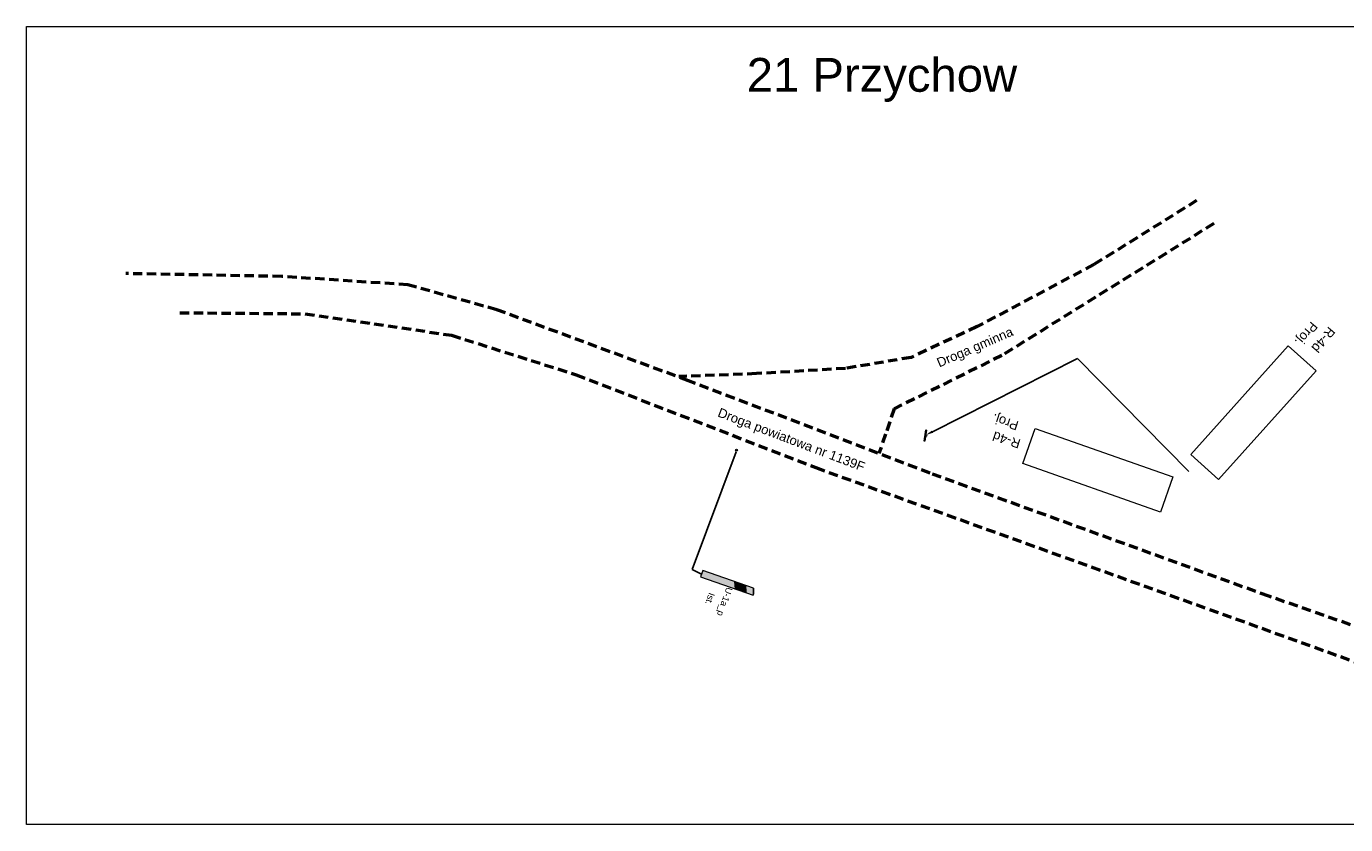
# Model space of a CAD drawing. Header units: millimetres. Extents: x -32728 to 16036, y -21222 to 1675.
# Tile 17 of 58: x 2288 to 2430, y -814 to -729. Entities that reach past the tile are written whole.
import ezdxf
from ezdxf import colors
from ezdxf.entities.mleader import LeaderData, LeaderLine
from ezdxf.math import Vec2, Vec3

# ---------------------------------------------------------------- set-up
doc = ezdxf.new("R2010")
doc.units = ezdxf.units.MM
doc.linetypes.add('2', pattern=[1.5, 1, -0.5])
doc.layers.add('0  podklady', color=250, linetype='Continuous', lineweight=5, plot=False)
doc.layers.add('10 znaki pionowe projektowane', color=1, linetype='Continuous', lineweight=15)
doc.layers.add('znaki pionowe istniejace', color=252, linetype='Continuous', lineweight=13)
doc.layers.add('2 krawedz jezdni', color=7, linetype='2', lineweight=50, true_color=0x000000)
doc.layers.add('4 wymiary', color=7, linetype='Continuous', lineweight=15, true_color=0x000000)
for name, color, linetype, true_color in [('ZWTraffic_Grey_1', 7, 'Continuous', 0x4c4c4c), ('ZWTraffic_Grey_10', 7, 'Continuous', 0x4c4c4c), ('ZWTraffic_Grey_255_255_255', 7, 'Continuous', 0xffffff)]:
    doc.layers.add(name, color=color, linetype=linetype, true_color=true_color)
doc.styles.add('plan', font='arial.ttf', dxfattribs={"height": 1})
doc.styles.get("Standard").update_dxf_attribs({"font": 'arial.ttf'})
picture_1 = doc.add_image_def('image26.png', size_in_pixel=(1884, 892))
picture_2 = doc.add_image_def('image91.png', size_in_pixel=(2967, 756))
picture_3 = doc.add_image_def('image92.png', size_in_pixel=(2967, 756))

# ---------------------------------------------------------------- blocks, each defined once
blk = doc.blocks.new('PustySłupek')
h = blk.add_hatch(color=7)
edge = h.paths.add_edge_path()
edge.add_ellipse((0, 0), major_axis=(5, 0), ratio=1, start_angle=0, end_angle=360)
at = {"color": 7}
blk.add_circle((0, 0), 5, dxfattribs=at)
blk = doc.blocks.new('U-1a_p_')
at = {"layer": 'ZWTraffic_Grey_1'}
h = blk.add_hatch(color=256, dxfattribs=at)
h.paths.add_polyline_path([(18, 643), (18, 843), (60, 860), (60, 660)])
h.paths.add_polyline_path([(-60, 610), (-60, 810), (-18, 827), (-18, 627)])
at = {"layer": 'ZWTraffic_Grey_10'}
h = blk.add_hatch(dxfattribs=at)
h.set_pattern_fill('ANSI31', color=256, scale=0.5, style=0)
h.set_pattern_definition([(45, (65.784, -529.7776), (-1.122532, 1.122532), [])])
h.paths.add_polyline_path([(18, 643), (18, 843), (-18, 827), (-18, 627)])
at = {"layer": 'ZWTraffic_Grey_255_255_255'}
h = blk.add_hatch(color=256, dxfattribs=at)
h.paths.add_polyline_path([(-60, 0), (60, 0), (60, 660), (18, 643), (-18, 627), (-60, 610)])
h.paths.add_polyline_path([(-60, 960), (-60, 810), (-18, 827), (18, 843), (60, 860), (60, 1000), (40, 1000)])
at = {"color": 0}
blk.add_lwpolyline([(-60, 960), (-60, 0), (60, 0), (60, 1000), (40, 1000)], close=True, dxfattribs=at)
at = {"layer": 'ZWTraffic_Grey_255_255_255'}
for p, q in [((40, 1000), (-60, 960)), ((-60, 810), (60, 860)), ((-18, 827), (-18, 627)), ((18, 843), (18, 643)), ((-60, 610), (60, 660))]:
    blk.add_line(p, q, dxfattribs=at)
blk = doc.blocks.new('P_Opis_Pionowe')
at = {"flags": 1}
for tag, p in [('Wielkość', (0, -1.2)), ('Odblaskowość', (0, -2.4)), ('Aktywny', (0, -3.6)), ('Ilość', (0, -4.8)), ('Dodatkowe', (0, -6)), ('Kilometraż', (0, -7.2)), ('NrDrogi', (0, -8.4))]:
    blk.add_attdef(tag, p, '', height=1, dxfattribs=at)
for tag, p in [('Symbol', (0, 0)), ('Stan', (5, 0))]:
    blk.add_attdef(tag, p, '', height=1)
blk = doc.blocks.new('Słupek')
h = blk.add_hatch(color=256)
h.paths.add_polyline_path([(-50, -5), (0, -5), (50, -5), (50, -10), (-50, -10)])
h.paths.add_polyline_path([(5, 0, 1), (-5, 0, 1)])
at = {"color": 7}
blk.add_lwpolyline([(-50, -5), (50, -5), (50, -10), (-50, -10)], close=True, dxfattribs=at)
blk.add_circle((0, 0), 5, dxfattribs=at)

msp = doc.modelspace()

# ---------------------------------------------------------------- linework, layer by layer
at = {"layer": '2 krawedz jezdni', "color": 0}
for points in [[(2413.974, -747.335), (2402.923, -754.202), (2390.374, -760.883), (2383.256, -764.192), (2376.201, -765.378), (2366.618, -765.94), (2358.267, -766.252)], [(2415.815, -749.809), (2393.027, -763.981), (2381.453, -769.717), (2380.517, -772.449), (2379.8, -774.538)], [(2464.509, -804.792), (2421.742, -789.87), (2385.297, -776.643), (2359.321, -766.696), (2338.709, -759.078), (2329.149, -756.386), (2315.569, -755.488), (2298.79, -755.176)], [(2304.601, -759.389), (2318.103, -759.506), (2333.828, -761.808), (2347.252, -766.062), (2373.001, -776.045), (2444.994, -801.96), (2464.571, -808.85)]]:
    msp.add_lwpolyline(points, dxfattribs=at)

# ---------------------------------------------------------------- block references
at = {"layer": '10 znaki pionowe projektowane'}
ref = msp.add_blockref('P_Opis_Pionowe', (2428.192, -760.811), dxfattribs=dict(at, rotation=229.8309103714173))
ref.add_attrib('Symbol', 'R-4d', (2428.192, -760.811), dxfattribs={"layer": '0', "height": 1, "rotation": 10669.83091})
ref.add_attrib('Stan', 'Proj.', (2426.313, -760.267), dxfattribs={"layer": '0', "height": 1, "rotation": 10669.83091})
ref = msp.add_blockref('P_Opis_Pionowe', (2395.12, -773.054), dxfattribs=dict(at, rotation=162.1483707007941))
ref.add_attrib('Symbol', 'R-4d', (2395.12, -773.054), dxfattribs={"layer": '0', "height": 1, "rotation": 10962.14837})
ref.add_attrib('Stan', 'Proj.', (2394.91, -771.109), dxfattribs={"layer": '0', "height": 1, "rotation": 10962.14837})
at = {"layer": '10 znaki pionowe projektowane', "xscale": 0.01217587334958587, "yscale": 0.01217587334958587, "zscale": 0.01217587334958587, "rotation": 261.3705249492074}
msp.add_blockref('Słupek', (2384.889, -772.612), dxfattribs=at)
at = {"layer": 'znaki pionowe istniejace', "rotation": 250.6497137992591}
for name, p, xscale, yscale, zscale in [('PustySłupek', (2364.491, -774.164), 0.02, 0.02, 0.02), ('U-1a_p_', (2360.74, -787.431), 0.005999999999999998, 0.005999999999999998, 0.005999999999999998)]:
    msp.add_blockref(name, p, dxfattribs=dict(at, xscale=xscale, yscale=yscale, zscale=zscale))
at = {"layer": 'znaki pionowe istniejace'}
ref = msp.add_blockref('P_Opis_Pionowe', (2363.427, -788.833), dxfattribs=dict(at, xscale=0.7, yscale=0.7, zscale=0.7, rotation=250.6497137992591))
ref.add_attrib('Symbol', 'U-1a_p', (2363.427, -788.833), dxfattribs={"layer": '0', "height": 0.7, "rotation": 970.64971})
ref.add_attrib('Stan', 'Ist.', (2361.525, -789.426), dxfattribs={"layer": '0', "height": 0.7, "rotation": 970.64971})

# ---------------------------------------------------------------- texts
at = {"layer": '4 wymiary', "char_height": 1, "width": 16.73043, "attachment_point": 1, "style": 'plan'}
for s, insert, rotation in [('Droga gminna', (2385.897, -764.362), 23.41361), ('Droga powiatowa nr 1139F', (2362.73, -769.581), 339.19205)]:
    msp.add_mtext(s, dxfattribs=dict(at, insert=insert, rotation=rotation))

# ---------------------------------------------------------------- pictures from other files: only their frames are drawn
at = {"layer": '0  podklady'}
image = msp.add_image(picture_1, insert=(2288.104, -814.427), size_in_units=(181.271, 85.825), dxfattribs=at)
image.dxf.flags = 7
at = {"layer": '10 znaki pionowe projektowane'}
image = msp.add_image(picture_3, insert=(2423.832, -762.953), size_in_units=(15.698, 4), rotation=-131.85957, dxfattribs=at)
image.dxf.flags = 7
image = msp.add_image(picture_2, insert=(2411.403, -777.049), size_in_units=(15.698, 4), rotation=160.62547, dxfattribs=at)
image.dxf.flags = 7

# ---------------------------------------------------------------- leaders
ml = msp.add_multileader_mtext('Standard', dxfattribs=at)
ml.set_content('', color=256)
ml.set_leader_properties()
ml.build(insert=Vec2(0, 0))
ml.multileader.update_dxf_attribs({"has_dogleg": 0, "arrow_head_size": 0.8})
ctx = ml.context
ctx.base_point, ctx.char_height, ctx.arrow_head_size, ctx.landing_gap_size, ctx.plane_origin, ctx.plane_x_axis, ctx.plane_y_axis = Vec3(2413.15, -776.443), 0.8, 0.8, 0.4, Vec3(2388.526, -611.586), Vec3(-0.5404366, -0.8413847), Vec3(0.8413847, -0.5404366)
notes = []
notes.append((ctx, [(0, (1, 1, 0), (2417.474, -769.712), (-0.5404366, -0.8413847), 8, [(0, [(2384.833, -772.545), (2401.166, -764.316)], 256, [])])]))
ctx.mtext.insert, ctx.mtext.text_direction, ctx.mtext.rotation, ctx.mtext.flow_direction = Vec3(2413.271, -776.996), Vec3(-0.5404366, -0.8413847), 4.141433, 5
at = {"layer": 'znaki pionowe istniejace'}
ml = msp.add_multileader_mtext('Standard', dxfattribs=at)
ml.set_content('', color=256)
ml.set_leader_properties()
ml.build(insert=Vec2(0, 0))
ml.multileader.update_dxf_attribs({"has_dogleg": 0, "dogleg_length": 0.36, "arrow_head_size": 0.18})
ctx = ml.context
ctx.base_point, ctx.char_height, ctx.arrow_head_size, ctx.landing_gap_size, ctx.plane_origin, ctx.plane_x_axis, ctx.plane_y_axis = Vec3(2360.79, -787.533), 0.18, 0.18, 0.09, Vec3(1563.417, -497.072), Vec3(0.7682213, -0.6401844), Vec3(0.6401844, 0.7682213)
notes.append((ctx, [(0, (1, 1, 0), (2360.513, -787.303), (0.7682213, -0.6401844), 0.36, [(0, [(2364.491, -774.164), (2359.709, -787)], 256, [])])]))
ctx.mtext.insert, ctx.mtext.text_direction, ctx.mtext.rotation = Vec3(2360.916, -787.522), Vec3(0.7682213, -0.6401844), 5.588447
for ctx, leaders in notes:
    for number, flags, end, landing, length, lines in leaders:
        leader = LeaderData()
        leader.index, (leader.has_last_leader_line, leader.has_dogleg_vector, leader.attachment_direction) = number, flags
        leader.last_leader_point, leader.dogleg_vector, leader.dogleg_length = Vec3(end), Vec3(landing), length
        for number, points, colour, breaks in lines:
            line = LeaderLine()
            line.index, line.vertices, line.color, line.breaks = number, Vec3.list(points), colors.encode_raw_color(colour), breaks
            leader.lines.append(line)
        ctx.leaders.append(leader)

# ---------------------------------------------------------------- next in the draw order: texts
at = {"layer": '0  podklady', "color": 1, "insert": (2365.588, -731.997), "char_height": 3.636, "width": 51.91881, "attachment_point": 1, "bg_fill": 2}
msp.add_mtext('21 Przychow', dxfattribs=at)

doc.saveas('drawing.dxf')
